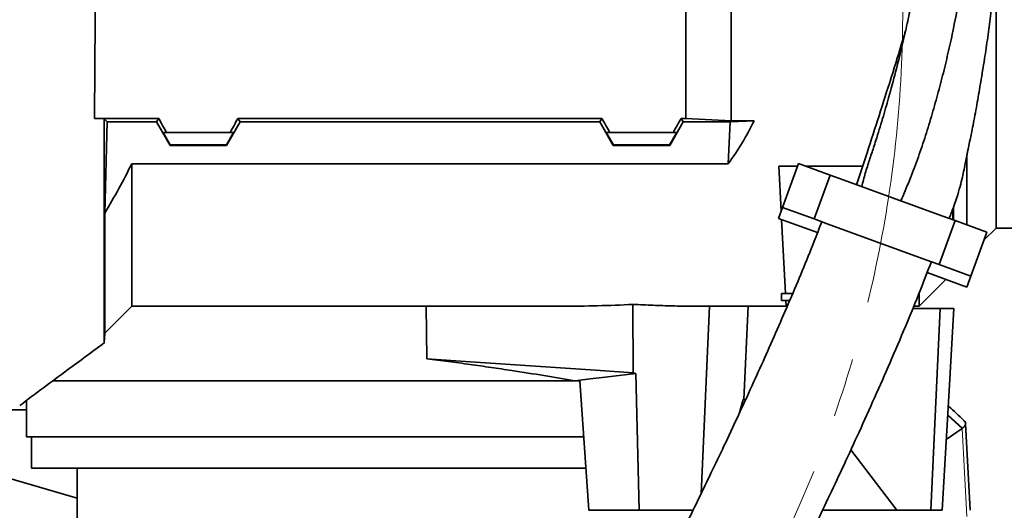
# Model space of a CAD drawing. Header units: millimetres. Extents: x 0 to 12118, y 0 to 8400.
# Tile 66 of 127: x 6958 to 7380, y 1532 to 1742. Entities that reach past the tile are written whole.
import ezdxf

# ---------------------------------------------------------------- set-up
doc = ezdxf.new("R2010")
doc.units = ezdxf.units.MM
doc.header["$LTSCALE"] = 20
doc.linetypes.add('CENTER', pattern=[10.16, 6.35, -1.27, 1.27, -1.27])

msp = doc.modelspace()

# ---------------------------------------------------------------- linework, layer by layer
at = {"color": 7, "linetype": 'Continuous', "lineweight": 35}
for p, q in [((7376.857397, 1652.967397), (7376.857397, 1774.709313)), ((7243.857394, 1699.982542), (7243.857394, 1746.967397)), ((7263.357394, 1698.871049), (7263.357394, 1746.967397)), ((6990.339247, 1699.982542), (6994.531975, 1699.77096)), ((7017.866138, 1699.982542), (6990.339247, 1699.982542)), ((6995.764575, 1698.418532), (6994.531975, 1699.77096)), ((6994.749025, 1659.39357), (6995.764575, 1698.418532)), ((6995.764575, 1698.418532), (7016.963157, 1698.418532)), ((7016.963157, 1698.418532), (7017.866138, 1699.982542)), ((7022.726074, 1688.400198), (7016.963157, 1698.418532)), ((7046.988714, 1688.400198), (7052.751631, 1698.418532)), ((7051.84865, 1699.982542), (7207.866138, 1699.982542)), ((7052.751631, 1698.418532), (7051.84865, 1699.982542)), ((7206.963157, 1698.418532), (7052.751631, 1698.418532)), ((7206.963157, 1698.418532), (7207.866138, 1699.982542)), ((7212.726074, 1688.400198), (7206.963157, 1698.418532)), ((7236.988714, 1688.400198), (7242.751631, 1698.418532)), ((7241.84865, 1699.982542), (7243.857394, 1699.982542)), ((7242.751631, 1698.418532), (7241.84865, 1699.982542)), ((7262.792935, 1698.418532), (7242.751631, 1698.418532)), ((7263.357394, 1698.871049), (7243.857394, 1699.982542)), ((7262.048382, 1680.527909), (7262.792935, 1698.418532)), ((7273.08317, 1698.871049), (7262.792935, 1698.418532)), ((7263.357394, 1698.871049), (7273.08317, 1698.871049)), ((7021.207309, 1693.967397), (7019.748098, 1693.967397)), ((7019.748098, 1693.967397), (7022.844198, 1688.604794)), ((7021.207309, 1693.967397), (7048.507479, 1693.967397)), ((7049.96669, 1693.967397), (7046.87059, 1688.604794)), ((7048.507479, 1693.967397), (7049.96669, 1693.967397)), ((7211.207309, 1693.967397), (7209.748098, 1693.967397)), ((7209.748098, 1693.967397), (7212.844198, 1688.604794)), ((7211.207309, 1693.967397), (7238.507479, 1693.967397)), ((7239.96669, 1693.967397), (7236.87059, 1688.604794)), ((7238.507479, 1693.967397), (7239.96669, 1693.967397)), ((7022.844198, 1688.604794), (7022.726074, 1688.400198)), ((7046.87059, 1688.604794), (7022.844198, 1688.604794)), ((7046.988714, 1688.400198), (7046.87059, 1688.604794)), ((7212.726074, 1688.400198), (7212.844198, 1688.604794)), ((7236.87059, 1688.604794), (7212.844198, 1688.604794)), ((7236.988714, 1688.400198), (7236.87059, 1688.604794)), ((7046.988714, 1688.400198), (7022.726074, 1688.400198)), ((7236.988714, 1688.400198), (7212.726074, 1688.400198)), ((7006.357394, 1619.467397), (7006.357394, 1680.527909)), ((7262.048382, 1680.527909), (7006.357394, 1680.527909)), ((7285.25393, 1661.798351), (7292.094332, 1680.592203)), ((7305.719875, 1675.632911), (7292.094332, 1680.592203)), ((7364.357397, 1684.139097), (7364.357397, 1654.290599)), ((7291.670889, 1679.428802), (7283.71495, 1679.428802)), ((7283.71495, 1679.428802), (7284.716331, 1660.321312)), ((7319.610416, 1679.428802), (7295.290752, 1679.428802)), ((7298.879473, 1656.839059), (7305.719875, 1675.632911)), ((7305.719875, 1675.632911), (7311.358031, 1673.58079)), ((7353.644199, 1658.189884), (7311.358031, 1673.58079)), ((6994.749025, 1659.39357), (6994.749025, 1607.859028)), ((7285.25393, 1661.798351), (7283.543829, 1657.099888)), ((7298.879473, 1656.839059), (7285.25393, 1661.798351)), ((7358.304332, 1656.493734), (7358.304332, 1660.961223)), ((7358.544117, 1661.603329), (7358.544117, 1656.40646)), ((7283.543829, 1657.099888), (7300.339728, 1650.986681)), ((7284.911242, 1656.60219), (7286.569151, 1624.967397)), ((7304.517628, 1654.786938), (7298.879473, 1656.839059)), ((7346.803796, 1639.396032), (7304.517628, 1654.786938)), ((7352.441952, 1637.343911), (7359.282355, 1656.137763)), ((7353.644199, 1658.189884), (7359.282355, 1656.137763)), ((7372.907898, 1651.178471), (7359.282355, 1656.137763)), ((7366.067495, 1632.384619), (7372.907898, 1651.178471)), ((7371.671502, 1647.781501), (7376.857397, 1652.967397)), ((7376.857397, 1652.967397), (7423.25682, 1652.967397)), ((7352.441952, 1637.343911), (7346.803796, 1639.396032)), ((7347.311243, 1633.890447), (7364.357394, 1627.686156)), ((7366.067495, 1632.384619), (7352.441952, 1637.343911)), ((7343.857394, 1619.467397), (7355.353355, 1630.963358)), ((7364.357394, 1627.686156), (7366.067495, 1632.384619)), ((7284.857394, 1621.967397), (7284.857394, 1624.967397)), ((7286.569151, 1624.967397), (7284.857394, 1624.967397)), ((7288.446478, 1621.967397), (7284.857394, 1621.967397)), ((7286.569151, 1624.967397), (7289.708689, 1624.967397)), ((7286.857394, 1619.467397), (7286.726375, 1621.967397)), ((7343.857394, 1619.467397), (7343.857394, 1624.979298)), ((6994.749025, 1607.859028), (7006.357394, 1619.467397)), ((7006.357394, 1619.467397), (7190.734528, 1619.467397)), ((7132.595565, 1619.467397), (7132.826103, 1596.958848)), ((7221.20811, 1590.878933), (7221.205617, 1620.230689)), ((7247.410213, 1619.467397), (7286.857394, 1619.467397)), ((7254.047965, 1619.467397), (7250.374357, 1539.014911)), ((7270.555492, 1619.467397), (7268.655411, 1579.467397)), ((7287.363701, 1619.467397), (7286.857394, 1619.467397)), ((7341.153987, 1618.467397), (7352.901153, 1618.467397)), ((7341.563547, 1619.467397), (7343.857394, 1619.467397)), ((7352.901153, 1618.467397), (7348.891694, 1531.967397)), ((7358.725068, 1618.467397), (7352.901153, 1618.467397)), ((7357.233186, 1590.842987), (7358.725068, 1618.467397)), ((6994.531985, 1603.717643), (6994.749025, 1607.859028)), ((6972.350534, 1587.467397), (7196.269426, 1587.467397)), ((7198.422281, 1587.467397), (7196.269426, 1587.467397)), ((7202.310057, 1531.967397), (7198.422281, 1587.467397)), ((7221.20811, 1590.878933), (7222.413925, 1590.668274)), ((7223.874946, 1531.967397), (7222.413925, 1590.668274)), ((7353.79852, 1531.967397), (7357.135388, 1590.668274)), ((7357.135388, 1590.668274), (7357.233186, 1590.842987)), ((6961.265484, 1579.084342), (6961.265484, 1563.467397)), ((7266.679141, 1573.345728), (7268.465605, 1579.467397)), ((7268.655411, 1579.467397), (7268.465605, 1579.467397)), ((7269.542912, 1579.467397), (7268.655411, 1579.467397)), ((7362.34385, 1567.041808), (7355.523221, 1562.30767)), ((7365.719478, 1532.0974), (7363.773976, 1569.064824)), ((7200.155186, 1563.467397), (6961.265484, 1563.467397)), ((6963.357394, 1563.467397), (6963.357394, 1549.967397)), ((7314.581335, 1557.826448), (7334.333951, 1531.967397)), ((7201.130105, 1549.967397), (6963.357394, 1549.967397)), ((6982.857394, 1549.967397), (6982.857394, 1500.967397)), ((6953.087139, 1545.825767), (6982.857394, 1537.201227)), ((7223.874946, 1531.967397), (7202.310057, 1531.967397)), ((7247.005138, 1531.967397), (7223.874946, 1531.967397)), ((7302.45321, 1531.967397), (7334.333951, 1531.967397)), ((7334.333951, 1531.967397), (7348.891694, 1531.967397)), ((7353.79852, 1531.967397), (7348.891694, 1531.967397))]:
    msp.add_line(p, q, dxfattribs=at)
at = {"color": 8, "linetype": 'Continuous', "lineweight": 18}
for p, q in [((7356.111812, 1572.661927), (7362.343229, 1567.042392)), ((7356.126988, 1572.928896), (7362.519358, 1567.169586)), ((7364.318354, 1529.336852), (7362.343818, 1567.042416))]:
    msp.add_line(p, q, dxfattribs=at)
at = {"color": 7, "linetype": 'Continuous', "lineweight": 35, "flags": 128}
for points in [[(7132.826103, 1596.958848), (7149.436115, 1595.816208), (7177.251787, 1593.90272), (7205.06746, 1591.989255), (7221.20811, 1590.878933)], [(7196.269426, 1587.467397), (7202.805552, 1588.267601), (7209.341677, 1589.067817), (7222.413925, 1590.668274)], [(6953.353604, 1574.96738), (6954.19994, 1574.967364), (6957.582057, 1574.967404), (6961.265484, 1574.9674)]]:
    msp.add_lwpolyline(points, dxfattribs=at)
at = {"color": 7, "linetype": 'CENTER', "lineweight": 18}
for radius in [633, 532]:
    msp.add_circle((6804.857394, 1746.967397), radius, dxfattribs=at)
at = {"color": 7, "linetype": 'Continuous', "lineweight": 35}
for centre, major_axis, ratio, start_param, end_param in [((6982.310306, 1746.967397), (-85.07475, 146.949349), 0.0453552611, 4.317285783, 4.3608035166), ((7087.404482, 1746.967397), (85.07475, 146.949349), 0.0453552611, 1.9223817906, 1.9658995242), ((7172.310306, 1746.967397), (-85.07475, 146.949349), 0.0453552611, 4.317285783, 4.3608035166), ((7277.404482, 1746.967397), (85.07475, 146.949349), 0.0453552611, 1.9223817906, 1.9658995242), ((7132.360376, 1746.967397), (151.948583, 0), 0.8390996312, 5.7350530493, 5.896385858), ((7174.621433, 1746.967397), (280.205503, -9.233583), 0.4538283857, 4.7848726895, 4.8943495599)]:
    msp.add_ellipse(centre, major_axis=major_axis, ratio=ratio, start_param=start_param, end_param=end_param, dxfattribs=at)
for points, knots in [([(7356.716138, 1657.070377), (7356.992405, 1657.723766), (7357.7774, 1659.580334), (7358.880914, 1662.579799), (7360.206696, 1666.505662), (7361.38252, 1670.527273), (7362.378319, 1674.523184), (7363.155527, 1678.075619), (7363.75647, 1681.111509), (7364.235875, 1683.559298), (7364.586133, 1685.325219), (7364.993166, 1687.339257), (7365.598306, 1690.267335), (7366.381015, 1694.015688), (7367.222508, 1698.206208), (7368.025038, 1702.442117), (7368.81073, 1706.848227), (7369.56184, 1711.196834), (7370.607314, 1717.391127), (7371.881781, 1725.232906), (7373.291699, 1734.664194), (7374.492822, 1744.019341), (7375.526176, 1753.75729), (7376.383284, 1764.132057), (7376.842433, 1773.041722), (7376.998293, 1780.119703), (7377.007937, 1785.008521), (7376.939375, 1789.194185), (7376.827982, 1792.582737), (7376.701497, 1795.260746), (7376.573836, 1797.411018), (7376.444577, 1799.31863), (7376.343267, 1800.540621), (7376.290482, 1801.177325)], [0, 0, 0, 0, 0.0144674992, 0.0411085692, 0.0647151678, 0.0982485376, 0.1256081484, 0.1477780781, 0.171701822, 0.1883879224, 0.1986035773, 0.2080920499, 0.2299659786, 0.2598739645, 0.2860137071, 0.3159474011, 0.3465656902, 0.3761942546, 0.4048096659, 0.472982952, 0.5360163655, 0.5966555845, 0.6629917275, 0.7340603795, 0.8083326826, 0.8463756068, 0.882162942, 0.9121265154, 0.9368088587, 0.9566195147, 0.971816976, 0.9853155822, 1, 1, 1, 1]), ([(7348.635352, 1797.211428), (7348.480683, 1795.939173), (7348.056225, 1792.447721), (7347.225453, 1786.484118), (7346.222885, 1779.81868), (7345.193112, 1773.488031), (7344.165579, 1767.541846), (7343.052416, 1761.454262), (7341.7883, 1754.905455), (7340.287708, 1747.56075), (7338.475819, 1739.222746), (7336.310981, 1729.898978), (7333.746956, 1719.619676), (7331.020361, 1709.476682), (7328.174065, 1699.67132), (7326.005516, 1692.536012), (7324.642961, 1688.454354), (7324.297205, 1687.41861)], [0, 0, 0, 0, 0.0391721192, 0.1075000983, 0.1746704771, 0.2298397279, 0.2843159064, 0.3381251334, 0.3950090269, 0.4601767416, 0.5337531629, 0.6158362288, 0.7065159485, 0.8058511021, 0.886043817, 0.9710829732, 1, 1, 1, 1]), ([(7336.046376, 1664.594968), (7337.276877, 1667.50538), (7339.742803, 1673.337854), (7343.175065, 1682.33196), (7346.346854, 1691.471992), (7349.155431, 1700.729437), (7351.822499, 1710.090865), (7354.273702, 1719.506554), (7356.541869, 1728.954567), (7359.020068, 1740.275163), (7361.042955, 1751.002416), (7362.607102, 1761.091055), (7363.211698, 1766.132846), (7363.514338, 1768.656599)], [0, 0, 0, 0, 0.0892317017, 0.1788206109, 0.2680385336, 0.3573848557, 0.4471267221, 0.53698267, 0.6261886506, 0.7154995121, 0.8572243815, 0.9285312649, 1, 1, 1, 1]), ([(6990.339247, 1699.982542), (6990.357417, 1702.528063), (6990.393811, 1707.626712), (6990.449524, 1715.457182), (6990.505092, 1723.412546), (6990.557389, 1731.345021), (6990.608693, 1739.206947), (6990.642232, 1744.378088), (6990.659024, 1746.96726)], [0, 0, 0, 0, 0.1676300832, 0.3357611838, 0.5054275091, 0.6756134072, 0.8375808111, 1, 1, 1, 1]), ([(7338.05571, 1737.519137), (7337.705752, 1736.347573), (7335.703994, 1729.646241), (7331.912837, 1717.495687), (7326.752062, 1701.22632), (7321.781263, 1685.922858), (7318.507125, 1676.084172), (7316.991479, 1671.529701)], [0, 0, 0, 0, 0.0528701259, 0.3024165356, 0.5497834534, 0.7915881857, 1, 1, 1, 1]), ([(6994.531985, 1603.717643), (6994.531976, 1603.813197), (6994.53196, 1604.004307), (6994.53201, 1605.55427), (6994.531966, 1608.058988), (6994.531962, 1611.584234), (6994.531993, 1616.033043), (6994.531927, 1621.389235), (6994.531976, 1627.699694), (6994.531982, 1634.870546), (6994.531958, 1642.772134), (6994.532012, 1651.401382), (6994.531963, 1660.799659), (6994.531963, 1669.729257), (6994.532002, 1677.820605), (6994.531972, 1684.914474), (6994.531945, 1692.221349), (6994.531965, 1697.254423), (6994.531975, 1699.77096)], [0, 0, 0, 0, 0.0672687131, 0.1345375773, 0.2037588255, 0.2729795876, 0.3402571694, 0.4075345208, 0.4767637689, 0.5459935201, 0.6133388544, 0.6806844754, 0.7499894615, 0.8192940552, 0.8641887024, 0.9090833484, 0.9545416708, 1, 1, 1, 1]), ([(7324.322121, 1687.410475), (7323.743793, 1685.64871), (7322.549561, 1682.010711), (7320.73991, 1676.481152), (7319.758169, 1672.630817), (7319.266459, 1670.702358)], [0, 0, 0, 0, 0.3191225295, 0.6589793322, 1, 1, 1, 1]), ([(7006.357394, 1680.527909), (7004.537105, 1676.947196), (7000.892986, 1669.778803), (6996.798339, 1662.857556), (6994.749025, 1659.39357)], [0, 0, 0, 0, 0.4995140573, 1, 1, 1, 1]), ([(7302.14581, 1655.652653), (7301.072758, 1652.85675), (7298.365554, 1645.802968), (7293.777182, 1634.582099), (7288.479235, 1621.978348), (7283.072054, 1609.508823), (7277.657325, 1597.312887), (7272.005095, 1584.840516), (7266.199637, 1572.267992), (7260.325189, 1559.761421), (7254.773604, 1548.111595), (7249.566977, 1537.321224), (7244.748068, 1527.443089), (7240.349469, 1518.512704), (7236.386263, 1510.533009), (7232.801458, 1503.367543), (7229.245735, 1496.306404), (7225.764748, 1489.439951), (7222.431652, 1482.909195), (7219.611343, 1477.414877), (7217.090764, 1472.52793), (7214.65318, 1467.822805), (7212.042114, 1462.806608), (7209.15399, 1457.286618), (7205.893694, 1451.091848), (7202.198141, 1444.118371), (7198.091186, 1436.43065), (7193.650463, 1428.195399), (7189.08581, 1419.820753), (7184.609384, 1411.704413), (7180.372448, 1404.118608), (7176.392572, 1397.089156), (7172.67574, 1390.620304), (7169.228607, 1384.717549), (7166.103911, 1379.463525), (7163.626078, 1375.381026), (7161.740956, 1372.331983), (7160.348431, 1370.113887), (7159.117635, 1368.183581), (7157.939687, 1366.364691), (7156.722235, 1364.517785), (7155.552634, 1362.783265), (7154.514584, 1361.281031), (7153.684655, 1360.10709), (7152.972705, 1359.122428), (7152.305219, 1358.2202), (7151.646364, 1357.352838), (7150.974161, 1356.49833), (7150.387252, 1355.785781), (7149.939976, 1355.274632), (7149.869897, 1355.196274), (7149.831998, 1355.153898)], [0, 0, 0, 0, 0.0209206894, 0.0527808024, 0.0850893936, 0.1173870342, 0.149280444, 0.180446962, 0.2158931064, 0.249617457, 0.281340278, 0.3108448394, 0.3384378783, 0.3634358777, 0.385753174, 0.4059762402, 0.4245750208, 0.4464412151, 0.4654623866, 0.4816363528, 0.4947998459, 0.5087942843, 0.5236882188, 0.5399666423, 0.5589396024, 0.580621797, 0.6049268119, 0.6317408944, 0.6601907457, 0.6878541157, 0.7145400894, 0.7402423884, 0.7649619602, 0.7887077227, 0.8114652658, 0.8322002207, 0.8446632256, 0.8560810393, 0.8664900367, 0.8762587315, 0.8876773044, 0.9011329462, 0.9117531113, 0.9213032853, 0.9297770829, 0.9379333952, 0.9479540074, 0.9599583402, 0.9730017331, 0.9853992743, 1, 1, 1, 1]), ([(7146.116017, 1375.389672), (7146.087004, 1375.307811), (7145.682335, 1374.166041), (7144.973776, 1372.070728), (7144.029735, 1369.236403), (7143.228727, 1366.75381), (7142.528343, 1364.528862), (7141.937471, 1362.603179), (7141.457276, 1360.999774), (7141.083485, 1359.726332), (7140.689192, 1358.358694), (7140.229391, 1356.721612), (7139.674563, 1354.667571), (7139.072856, 1352.313011), (7138.447894, 1349.631613), (7137.909885, 1346.986011), (7137.461747, 1344.260944), (7137.151585, 1341.579337), (7136.997676, 1338.913327), (7137.0333, 1336.093512), (7137.314508, 1333.132994), (7138.000388, 1329.742059), (7139.163444, 1326.252855), (7140.824952, 1322.893095), (7143.017303, 1319.705088), (7145.462523, 1317.048457), (7148.00124, 1314.936677), (7150.965121, 1313.021172), (7154.408794, 1311.430096), (7158.180282, 1310.361589), (7161.697876, 1309.896685), (7164.84212, 1309.880408), (7167.758064, 1310.184817), (7170.831174, 1310.852651), (7174.104752, 1311.984396), (7177.471231, 1313.65018), (7180.136396, 1315.417959), (7181.974076, 1316.859498), (7183.204082, 1317.918943), (7184.356579, 1318.984958), (7185.56911, 1320.186628), (7186.851178, 1321.545057), (7188.13163, 1322.989131), (7189.304941, 1324.385074), (7190.272565, 1325.583132), (7191.090773, 1326.624368), (7191.932196, 1327.720541), (7192.914862, 1329.032988), (7194.040346, 1330.57651), (7195.285425, 1332.32971), (7196.521612, 1334.114419), (7197.639745, 1335.762897), (7198.603145, 1337.205261), (7199.518078, 1338.592382), (7200.832635, 1340.609801), (7202.6505, 1343.450994), (7205.238993, 1347.592688), (7208.3613, 1352.709164), (7212.085574, 1358.954748), (7216.299292, 1366.170723), (7220.978094, 1374.337258), (7225.978268, 1383.216486), (7231.12241, 1392.491221), (7235.685609, 1400.829713), (7239.625784, 1408.102342), (7242.928918, 1414.244408), (7246.19184, 1420.354232), (7249.395434, 1426.392873), (7252.434336, 1432.157192), (7255.144025, 1437.32641), (7257.424177, 1441.696882), (7259.263193, 1445.235267), (7260.793723, 1448.189122), (7262.202355, 1450.914634), (7264.035161, 1454.469928), (7266.501296, 1459.272177), (7269.704467, 1465.543438), (7273.385248, 1472.795188), (7277.198773, 1480.362767), (7281.109055, 1488.178772), (7285.111739, 1496.237305), (7289.543996, 1505.23425), (7294.458247, 1515.304386), (7299.833399, 1526.440901), (7305.637046, 1538.62094), (7311.789549, 1551.72892), (7318.224496, 1565.680747), (7324.814932, 1580.2722), (7331.461647, 1595.352704), (7338.031783, 1610.758111), (7343.981939, 1625.170108), (7347.570204, 1634.515044), (7349.120309, 1638.55199)], [0, 0, 0, 0, 0.0010581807, 0.0147592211, 0.0271045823, 0.0380689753, 0.0476360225, 0.0570859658, 0.0645819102, 0.0702218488, 0.0755941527, 0.0846008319, 0.0942938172, 0.1066441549, 0.1198251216, 0.1336990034, 0.1462107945, 0.1585327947, 0.1704615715, 0.1814027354, 0.1916467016, 0.2002682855, 0.208921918, 0.2176151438, 0.2245259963, 0.2315499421, 0.2378316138, 0.2436116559, 0.2512029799, 0.2584678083, 0.2651764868, 0.2711487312, 0.2773000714, 0.2844376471, 0.2925593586, 0.3016403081, 0.3106796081, 0.3163653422, 0.3218217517, 0.3277111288, 0.3343165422, 0.3416409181, 0.3495756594, 0.3566694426, 0.3620471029, 0.3665099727, 0.3715157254, 0.3774257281, 0.3842475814, 0.3914374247, 0.3988663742, 0.4049115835, 0.4096966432, 0.4144682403, 0.4195345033, 0.4303673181, 0.4423103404, 0.4576703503, 0.474455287, 0.4927363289, 0.5125876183, 0.5334196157, 0.5539404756, 0.574046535, 0.5869258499, 0.5995806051, 0.6119937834, 0.6241495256, 0.6359094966, 0.6462844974, 0.654587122, 0.6614383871, 0.6668278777, 0.6716594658, 0.6771433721, 0.6872500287, 0.6990923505, 0.712668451, 0.7279669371, 0.7411807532, 0.7557536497, 0.7720423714, 0.7899971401, 0.8099153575, 0.8313810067, 0.8542545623, 0.878355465, 0.9034549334, 0.9288074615, 0.9545556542, 0.9803683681, 1, 1, 1, 1]), ([(7247.410213, 1619.480241), (7246.998179, 1619.476163), (7243.958706, 1619.446079), (7238.094765, 1619.571387), (7229.818547, 1619.82463), (7224.131251, 1620.085059), (7221.242847, 1620.228836), (7221.205617, 1620.230689)], [0, 0, 0, 0, 0.0492748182, 0.3634879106, 0.6794072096, 0.9958676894, 1, 1, 1, 1]), ([(6958.285663, 1576.861906), (6965.097905, 1581.963363), (6977.187812, 1591.017083), (6989.370599, 1599.94456), (6994.688809, 1603.841713)], [0, 0, 0, 0, 0.5634652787, 1, 1, 1, 1]), ([(7196.269426, 1587.467397), (7191.890781, 1588.217212), (7183.103126, 1589.722043), (7171.01486, 1591.622402), (7160.389917, 1593.209876), (7151.321605, 1594.50365), (7142.126708, 1595.761371), (7135.929326, 1596.5593), (7132.826103, 1596.958848)], [0, 0, 0, 0, 0.2182406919, 0.4379948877, 0.5774874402, 0.7173760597, 0.8584813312, 1, 1, 1, 1]), ([(7362.980531, 1570.513095), (7360.869862, 1572.537047), (7358.657233, 1574.658769), (7356.448547, 1576.701088), (7356.346769, 1576.795199)], [0, 0, 0, 0, 0.9539192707, 1, 1, 1, 1]), ([(7362.519358, 1567.169586), (7362.89244, 1567.494334), (7363.638603, 1568.14383), (7363.851275, 1569.092493), (7363.633715, 1569.874515), (7363.11958, 1570.326169), (7362.947031, 1570.477748)], [0, 0, 0, 0, 0.29471016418, 0.58942063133, 0.86220585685, 1, 1, 1, 1]), ([(7362.342608, 1567.042976), (7362.358296, 1567.053481), (7362.389672, 1567.074491), (7362.449064, 1567.116248), (7362.491644, 1567.148557), (7362.519358, 1567.169586)], [0, 0, 0, 0, 0.2587676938, 0.5175353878, 1, 1, 1, 1])]:
    msp.add_open_spline(points, degree=3, knots=knots, dxfattribs=at)

doc.saveas('drawing.dxf')
